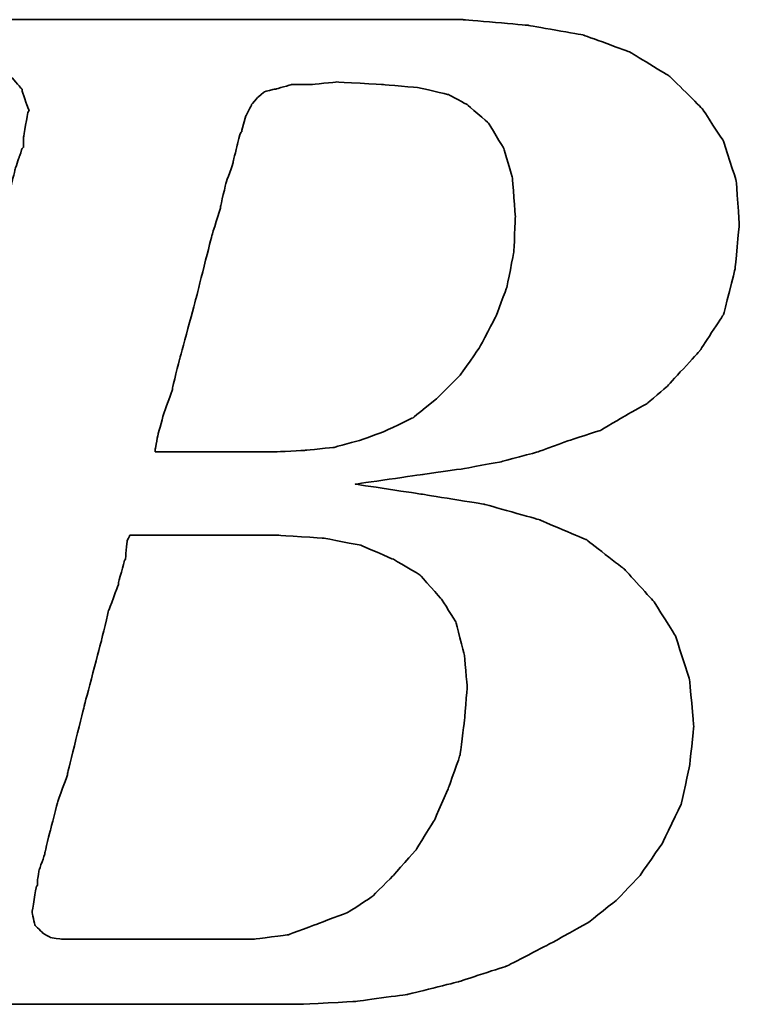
# Model space of a CAD drawing. Header units: millimetres. Extents: x 206 to 363, y 449 to 558.
# Tile 29 of 45: x 325.27 to 326.46, y 514.96 to 516.59. Entities that reach past the tile are written whole.
import ezdxf

# ---------------------------------------------------------------- set-up
doc = ezdxf.new("R2010")
doc.units = ezdxf.units.MM
doc.header["$LTSCALE"] = 0.1
doc.layers.add('DIM', color=4, linetype='CONTINUOUS')
doc.layers.add('layer 1', color=7, linetype='CONTINUOUS')

# ---------------------------------------------------------------- blocks, each defined once
blk = doc.blocks.new('TBI MOTION logo(完整正式版)')
at = {"layer": 'layer 1', "color": 22, "lineweight": 35}
for points, knots in [([(-64.65375, -6.86375), (-64.65375, -6.86375), (-64.84375, -7.29625), (-64.84375, -7.29625), (-64.84375, -7.29625), (-64.84375, -7.29625), (-64.86875, -7.34375), (-64.86875, -7.34375), (-64.86875, -7.34375), (-64.86875, -7.34375), (-64.86875, -7.36875), (-64.86875, -7.36875), (-64.86875, -7.36875), (-64.86875, -7.36875), (-65.15375, -7.65375), (-65.15375, -7.65375), (-65.15375, -7.65375), (-65.15375, -7.65375), (-65.17875, -7.65375), (-65.17875, -7.65375), (-65.17875, -7.65375), (-65.17875, -7.65375), (-65.20375, -7.67875), (-65.20375, -7.67875), (-65.20375, -7.67875), (-65.20375, -7.67875), (-65.58875, -7.87125), (-65.58875, -7.87125), (-65.58875, -7.87125), (-65.58875, -7.87125), (-65.63375, -7.87125), (-65.63375, -7.87125), (-65.63375, -7.87125), (-65.63375, -7.87125), (-65.65875, -7.89375), (-65.65875, -7.89375), (-65.65875, -7.89375), (-65.65875, -7.89375), (-66.09375, -7.94375), (-66.09375, -7.94375), (-66.09375, -7.94375), (-66.09375, -7.94375), (-66.11375, -7.94375), (-66.11375, -7.94375), (-66.11375, -7.94375), (-66.11375, -7.94375), (-66.16375, -7.94375), (-66.16375, -7.94375), (-66.16375, -7.94375), (-66.16375, -7.94375), (-66.30875, -7.94375), (-66.30875, -7.94375), (-66.30875, -7.94375), (-66.30875, -7.94375), (-66.69375, -7.94375), (-66.69375, -7.94375), (-66.69375, -7.94375), (-66.69375, -7.94375), (-67.07375, -7.94375), (-67.07375, -7.94375), (-67.07375, -7.94375), (-67.07375, -7.94375), (-67.12375, -7.94375), (-67.12375, -7.94375), (-67.12375, -7.94375), (-67.12375, -7.94375), (-67.12375, -7.96625), (-67.12375, -7.96625), (-67.12375, -7.96625), (-67.12375, -7.96625), (-67.14875, -7.99125), (-67.14875, -7.99125), (-67.14875, -7.99125), (-67.14875, -7.99125), (-67.24375, -8.34875), (-67.24375, -8.34875), (-67.24375, -8.34875), (-67.24375, -8.34875), (-67.31375, -8.68625), (-67.31375, -8.68625), (-67.31375, -8.68625), (-67.31375, -8.68625), (-67.26875, -8.68625), (-67.26875, -8.68625), (-67.26875, -8.68625), (-67.26875, -8.68625), (-67.07375, -8.68625), (-67.07375, -8.68625), (-67.07375, -8.68625), (-67.07375, -8.68625), (-66.54875, -8.68625), (-66.54875, -8.68625), (-66.54875, -8.68625), (-66.54875, -8.68625), (-65.82625, -8.68625), (-65.82625, -8.68625), (-65.82625, -8.68625), (-65.82625, -8.68625), (-65.01375, -8.68625), (-65.01375, -8.68625), (-65.01375, -8.68625), (-65.01375, -8.68625), (-64.05375, -8.68625), (-64.05375, -8.68625), (-64.05375, -8.68625), (-64.05375, -8.68625), (-62.08375, -8.68625), (-62.08375, -8.68625), (-62.08375, -8.68625), (-62.08375, -8.68625), (-60.06875, -8.68625), (-60.06875, -8.68625), (-60.06875, -8.68625), (-60.06875, -8.68625), (-59.10875, -8.68625), (-59.10875, -8.68625), (-59.10875, -8.68625), (-59.10875, -8.68625), (-58.29375, -8.68625), (-58.29375, -8.68625), (-58.29375, -8.68625), (-58.29375, -8.68625), (-57.57375, -8.68625), (-57.57375, -8.68625), (-57.57375, -8.68625), (-57.57375, -8.68625), (-57.04875, -8.68625), (-57.04875, -8.68625), (-57.04875, -8.68625), (-57.04875, -8.68625), (-56.85375, -8.68625), (-56.85375, -8.68625), (-56.85375, -8.68625), (-56.85375, -8.68625), (-56.70875, -8.68625), (-56.70875, -8.68625), (-56.70875, -8.68625), (-56.70875, -8.68625), (-56.61375, -8.68625), (-56.61375, -8.68625), (-56.61375, -8.68625), (-56.61375, -8.68625), (-56.56875, -8.68625), (-56.56875, -8.68625), (-56.56875, -8.68625), (-56.56875, -8.68625), (-55.65375, -8.63875), (-55.65375, -8.63875), (-55.65375, -8.63875), (-55.65375, -8.63875), (-54.76875, -8.51875), (-54.76875, -8.51875), (-54.76875, -8.51875), (-54.76875, -8.51875), (-53.90375, -8.30375), (-53.90375, -8.30375), (-53.90375, -8.30375), (-53.90375, -8.30375), (-53.08875, -8.03875), (-53.08875, -8.03875), (-53.08875, -8.03875), (-53.08875, -8.03875), (-52.34375, -7.65375), (-52.34375, -7.65375), (-52.34375, -7.65375), (-52.34375, -7.65375), (-51.69875, -7.29625), (-51.69875, -7.29625), (-51.69875, -7.29625), (-51.69875, -7.29625), (-51.21875, -6.91125), (-51.21875, -6.91125), (-51.21875, -6.91125), (-51.21875, -6.91125), (-50.83375, -6.50375), (-50.83375, -6.50375), (-50.83375, -6.50375), (-50.83375, -6.50375), (-50.44875, -5.94875), (-50.44875, -5.94875), (-50.44875, -5.94875), (-50.44875, -5.94875), (-50.13875, -5.30375), (-50.13875, -5.30375), (-50.13875, -5.30375), (-50.13875, -5.30375), (-49.99375, -4.65375), (-49.99375, -4.65375), (-49.99375, -4.65375), (-49.99375, -4.65375), (-49.92375, -3.98375), (-49.92375, -3.98375), (-49.92375, -3.98375), (-49.92375, -3.98375), (-49.99375, -3.19374), (-49.99375, -3.19374), (-49.99375, -3.19374), (-49.99375, -3.19374), (-50.23374, -2.44874), (-50.23374, -2.44874), (-50.23374, -2.44874), (-50.23374, -2.44874), (-50.59375, -1.87374), (-50.59375, -1.87374), (-50.59375, -1.87374), (-50.59375, -1.87374), (-51.09875, -1.31874), (-51.09875, -1.31874), (-51.09875, -1.31874), (-51.09875, -1.31874), (-51.74375, -0.81875), (-51.74375, -0.81875), (-51.74375, -0.81875), (-51.74375, -0.81875), (-52.53875, -0.48125), (-52.53875, -0.48125), (-52.53875, -0.48125), (-52.53875, -0.48125), (-53.47375, -0.21875), (-53.47375, -0.21875), (-53.47375, -0.21875), (-53.47375, -0.21875), (-54.52875, -0.04874), (-54.52875, -0.04874), (-54.52875, -0.04874), (-54.52875, -0.04874), (-55.65375, 0.12125), (-55.65375, 0.12125), (-55.65375, 0.12125), (-55.65375, 0.12125), (-54.50375, 0.28624), (-54.50375, 0.28624), (-54.50375, 0.28624), (-54.50375, 0.28624), (-53.83375, 0.38124), (-53.83375, 0.38124), (-53.83375, 0.38124), (-53.83375, 0.38124), (-53.18375, 0.50125), (-53.18375, 0.50125), (-53.18375, 0.50125), (-53.18375, 0.50125), (-52.55875, 0.66874), (-52.55875, 0.66874), (-52.55875, 0.66874), (-52.55875, 0.66874), (-52.03375, 0.86124), (-52.03375, 0.86124), (-52.03375, 0.86124), (-52.03375, 0.86124), (-51.50374, 1.03124), (-51.50374, 1.03124), (-51.50374, 1.03124), (-51.50374, 1.03124), (-51.09875, 1.27125), (-51.09875, 1.27125), (-51.09875, 1.27125), (-51.09875, 1.27125), (-50.71375, 1.48624), (-50.71375, 1.48624), (-50.71375, 1.48624), (-50.71375, 1.48624), (-50.37625, 1.77625), (-50.37625, 1.77625), (-50.37625, 1.77625), (-50.37625, 1.77625), (-49.82375, 2.37625), (-49.82375, 2.37625), (-49.82375, 2.37625), (-49.82375, 2.37625), (-49.41875, 2.99625), (-49.41875, 2.99625), (-49.41875, 2.99625), (-49.41875, 2.99625), (-49.22375, 3.76625), (-49.22375, 3.76625), (-49.22375, 3.76625), (-49.22375, 3.76625), (-49.15375, 4.50874), (-49.15375, 4.50874), (-49.15375, 4.50874), (-49.15375, 4.50874), (-49.20375, 5.25125), (-49.20375, 5.25125), (-49.20375, 5.25125), (-49.20375, 5.25125), (-49.41875, 5.92625), (-49.41875, 5.92625), (-49.41875, 5.92625), (-49.41875, 5.92625), (-49.77875, 6.47625), (-49.77875, 6.47625), (-49.77875, 6.47625), (-49.77875, 6.47625), (-50.33125, 7.02624), (-50.33125, 7.02624), (-50.33125, 7.02624), (-50.33125, 7.02624), (-51.00125, 7.43625), (-51.00125, 7.43625), (-51.00125, 7.43625), (-51.00125, 7.43625), (-51.79375, 7.72625), (-51.79375, 7.72625), (-51.79375, 7.72625), (-51.79375, 7.72625), (-52.72875, 7.89124), (-52.72875, 7.89124), (-52.72875, 7.89124), (-52.72875, 7.89124), (-53.83375, 7.98625), (-53.83375, 7.98625), (-53.83375, 7.98625), (-53.83375, 7.98625), (-53.92875, 7.98625), (-53.92875, 7.98625), (-53.92875, 7.98625), (-53.92875, 7.98625), (-54.26375, 7.98625), (-54.26375, 7.98625), (-54.26375, 7.98625), (-54.26375, 7.98625), (-54.74375, 7.98625), (-54.74375, 7.98625), (-54.74375, 7.98625), (-54.74375, 7.98625), (-55.36875, 7.98625), (-55.36875, 7.98625), (-55.36875, 7.98625), (-55.36875, 7.98625), (-56.13375, 7.98625), (-56.13375, 7.98625), (-56.13375, 7.98625), (-56.13375, 7.98625), (-56.94875, 7.98625), (-56.94875, 7.98625), (-56.94875, 7.98625), (-56.94875, 7.98625), (-58.77625, 7.98625), (-58.77625, 7.98625), (-58.77625, 7.98625), (-58.77625, 7.98625), (-60.59875, 7.98625), (-60.59875, 7.98625), (-60.59875, 7.98625), (-60.59875, 7.98625), (-61.41375, 7.98625), (-61.41375, 7.98625), (-61.41375, 7.98625), (-61.41375, 7.98625), (-62.17875, 7.98625), (-62.17875, 7.98625), (-62.17875, 7.98625), (-62.17875, 7.98625), (-62.80375, 7.98625), (-62.80375, 7.98625), (-62.80375, 7.98625), (-62.80375, 7.98625), (-63.30625, 7.98625), (-63.30625, 7.98625), (-63.30625, 7.98625), (-63.30625, 7.98625), (-63.57375, 7.98625), (-63.57375, 7.98625), (-63.57375, 7.98625), (-63.57375, 7.98625), (-63.57375, 7.96375), (-63.57375, 7.96375), (-63.57375, 7.96375), (-63.57375, 7.96375), (-63.59875, 7.94125), (-63.59875, 7.94125), (-63.59875, 7.94125), (-63.59875, 7.94125), (-63.69375, 7.55625), (-63.69375, 7.55625), (-63.69375, 7.55625), (-63.69375, 7.55625), (-63.76375, 7.24624), (-63.76375, 7.24624), (-63.76375, 7.24624), (-63.76375, 7.24624), (-63.23875, 7.24624), (-63.23875, 7.24624), (-63.23875, 7.24624), (-63.23875, 7.24624), (-62.75875, 7.24624), (-62.75875, 7.24624), (-62.75875, 7.24624), (-62.75875, 7.24624), (-62.61125, 7.24624), (-62.61125, 7.24624), (-62.61125, 7.24624), (-62.61125, 7.24624), (-62.56625, 7.24624), (-62.56625, 7.24624), (-62.56625, 7.24624), (-62.56625, 7.24624), (-62.22875, 7.24624), (-62.22875, 7.24624), (-62.22875, 7.24624), (-62.22875, 7.24624), (-62.20375, 7.24624), (-62.20375, 7.24624), (-62.20375, 7.24624), (-62.20375, 7.24624), (-62.17875, 7.21875), (-62.17875, 7.21875), (-62.17875, 7.21875), (-62.17875, 7.21875), (-61.96375, 7.17125), (-61.96375, 7.17125), (-61.96375, 7.17125), (-61.96375, 7.17125), (-61.72375, 7.12624), (-61.72375, 7.12624), (-61.72375, 7.12624), (-61.72375, 7.12624), (-61.70375, 7.12624), (-61.70375, 7.12624), (-61.70375, 7.12624), (-61.70375, 7.12624), (-61.55875, 7.07624), (-61.55875, 7.07624), (-61.55875, 7.07624), (-61.55875, 7.07624), (-61.50875, 7.07624), (-61.50875, 7.07624), (-61.50875, 7.07624), (-61.50875, 7.07624), (-61.48375, 7.02624), (-61.48375, 7.02624), (-61.48375, 7.02624), (-61.48375, 7.02624), (-61.31875, 6.83375), (-61.31875, 6.83375), (-61.31875, 6.83375), (-61.31875, 6.83375), (-61.29375, 6.81125), (-61.29375, 6.81125), (-61.29375, 6.81125), (-61.29375, 6.81125), (-61.29375, 6.78625), (-61.29375, 6.78625), (-61.29375, 6.78625), (-61.29375, 6.78625), (-61.19875, 6.50124), (-61.19875, 6.50124), (-61.19875, 6.50124), (-61.19875, 6.50124), (-61.17375, 6.45124), (-61.17375, 6.45124), (-61.17375, 6.45124), (-61.17375, 6.45124), (-61.19875, 6.40625), (-61.19875, 6.40625), (-61.19875, 6.40625), (-61.19875, 6.40625), (-61.26875, 5.99624), (-61.26875, 5.99624), (-61.26875, 5.99624), (-61.26875, 5.99624), (-61.26875, 5.85125), (-61.26875, 5.85125), (-61.26875, 5.85125), (-61.26875, 5.85125), (-61.26875, 5.82625), (-61.26875, 5.82625), (-61.26875, 5.82625), (-61.26875, 5.82625), (-61.29375, 5.80625), (-61.29375, 5.80625), (-61.29375, 5.80625), (-61.29375, 5.80625), (-61.34125, 5.66125), (-61.34125, 5.66125), (-61.34125, 5.66125), (-61.34125, 5.66125), (-61.41375, 5.44625), (-61.41375, 5.44625), (-61.41375, 5.44625), (-61.41375, 5.44625), (-61.48375, 5.15625), (-61.48375, 5.15625), (-61.48375, 5.15625), (-61.48375, 5.15625), (-61.58375, 4.82124), (-61.58375, 4.82124), (-61.58375, 4.82124), (-61.58375, 4.82124), (-61.79875, 4.00375), (-61.79875, 4.00375), (-61.79875, 4.00375), (-61.79875, 4.00375), (-62.05875, 2.99625), (-62.05875, 2.99625), (-62.05875, 2.99625), (-62.05875, 2.99625), (-62.34875, 1.91625), (-62.34875, 1.91625), (-62.34875, 1.91625), (-62.34875, 1.91625), (-62.97375, -0.41124), (-62.97375, -0.41124), (-62.97375, -0.41124), (-62.97375, -0.41124), (-63.59875, -2.75875), (-63.59875, -2.75875), (-63.59875, -2.75875), (-63.59875, -2.75875), (-63.88375, -3.86374), (-63.88375, -3.86374), (-63.88375, -3.86374), (-63.88375, -3.86374), (-64.14875, -4.82374), (-64.14875, -4.82374), (-64.14875, -4.82374), (-64.14875, -4.82374), (-64.36375, -5.64125), (-64.36375, -5.64125), (-64.36375, -5.64125), (-64.36375, -5.64125), (-64.43625, -5.97625), (-64.43625, -5.97625), (-64.43625, -5.97625), (-64.43625, -5.97625), (-64.50875, -6.28625), (-64.50875, -6.28625), (-64.50875, -6.28625), (-64.50875, -6.28625), (-64.50875, -6.30875), (-64.50875, -6.30875), (-64.50875, -6.30875), (-64.50875, -6.30875), (-64.57875, -6.50375), (-64.57875, -6.50375), (-64.57875, -6.50375), (-64.57875, -6.50375), (-64.62875, -6.69625), (-64.62875, -6.69625), (-64.62875, -6.69625), (-64.62875, -6.69625), (-64.62875, -6.76875), (-64.62875, -6.76875), (-64.62875, -6.76875), (-64.62875, -6.76875), (-64.62875, -6.81375), (-64.62875, -6.81375), (-64.62875, -6.81375), (-64.62875, -6.81375), (-64.62875, -6.83875), (-64.62875, -6.83875), (-64.62875, -6.83875), (-64.62875, -6.83875), (-64.65375, -6.86375), (-64.65375, -6.86375)], [0, 0, 0, 0, 0.00719424, 0.00719424, 0.00719424, 0.00719425, 0.01438849, 0.01438849, 0.01438849, 0.0143885, 0.02158273, 0.02158273, 0.02158273, 0.02158274, 0.02877698, 0.02877698, 0.02877698, 0.02877699, 0.03597122, 0.03597122, 0.03597122, 0.03597123, 0.04316547, 0.04316547, 0.04316547, 0.04316548, 0.05035971, 0.05035971, 0.05035971, 0.05035972, 0.05755396, 0.05755396, 0.05755396, 0.05755397, 0.0647482, 0.0647482, 0.0647482, 0.06474821, 0.07194245, 0.07194245, 0.07194245, 0.07194246, 0.07913669, 0.07913669, 0.07913669, 0.0791367, 0.08633094, 0.08633094, 0.08633094, 0.08633095, 0.09352518, 0.09352518, 0.09352518, 0.09352519, 0.10071942, 0.10071942, 0.10071942, 0.10071943, 0.10791367, 0.10791367, 0.10791367, 0.10791368, 0.11510791, 0.11510791, 0.11510791, 0.11510792, 0.12230216, 0.12230216, 0.12230216, 0.12230217, 0.1294964, 0.1294964, 0.1294964, 0.12949641, 0.13669065, 0.13669065, 0.13669065, 0.13669066, 0.14388489, 0.14388489, 0.14388489, 0.1438849, 0.15107914, 0.15107914, 0.15107914, 0.15107915, 0.15827338, 0.15827338, 0.15827338, 0.15827339, 0.16546763, 0.16546763, 0.16546763, 0.16546764, 0.17266187, 0.17266187, 0.17266187, 0.17266188, 0.17985612, 0.17985612, 0.17985612, 0.17985613, 0.18705036, 0.18705036, 0.18705036, 0.18705037, 0.1942446, 0.1942446, 0.1942446, 0.19424461, 0.20143885, 0.20143885, 0.20143885, 0.20143886, 0.20863309, 0.20863309, 0.20863309, 0.2086331, 0.21582734, 0.21582734, 0.21582734, 0.21582735, 0.22302158, 0.22302158, 0.22302158, 0.22302159, 0.23021583, 0.23021583, 0.23021583, 0.23021584, 0.23741007, 0.23741007, 0.23741007, 0.23741008, 0.24460432, 0.24460432, 0.24460432, 0.24460433, 0.25179856, 0.25179856, 0.25179856, 0.25179857, 0.25899281, 0.25899281, 0.25899281, 0.25899282, 0.26618705, 0.26618705, 0.26618705, 0.26618706, 0.27338129, 0.27338129, 0.27338129, 0.2733813, 0.28057554, 0.28057554, 0.28057554, 0.28057555, 0.28776978, 0.28776978, 0.28776978, 0.28776979, 0.29496403, 0.29496403, 0.29496403, 0.29496404, 0.30215827, 0.30215827, 0.30215827, 0.30215828, 0.30935252, 0.30935252, 0.30935252, 0.30935253, 0.31654676, 0.31654676, 0.31654676, 0.31654677, 0.32374101, 0.32374101, 0.32374101, 0.32374102, 0.33093525, 0.33093525, 0.33093525, 0.33093526, 0.3381295, 0.3381295, 0.3381295, 0.33812951, 0.34532374, 0.34532374, 0.34532374, 0.34532375, 0.35251799, 0.35251799, 0.35251799, 0.352518, 0.35971223, 0.35971223, 0.35971223, 0.35971224, 0.36690647, 0.36690647, 0.36690647, 0.36690648, 0.37410072, 0.37410072, 0.37410072, 0.37410073, 0.38129496, 0.38129496, 0.38129496, 0.38129497, 0.38848921, 0.38848921, 0.38848921, 0.38848922, 0.39568345, 0.39568345, 0.39568345, 0.39568346, 0.4028777, 0.4028777, 0.4028777, 0.40287771, 0.41007194, 0.41007194, 0.41007194, 0.41007195, 0.41726619, 0.41726619, 0.41726619, 0.4172662, 0.42446043, 0.42446043, 0.42446043, 0.42446044, 0.43165468, 0.43165468, 0.43165468, 0.43165469, 0.43884892, 0.43884892, 0.43884892, 0.43884893, 0.44604317, 0.44604317, 0.44604317, 0.44604318, 0.45323741, 0.45323741, 0.45323741, 0.45323742, 0.46043165, 0.46043165, 0.46043165, 0.46043166, 0.4676259, 0.4676259, 0.4676259, 0.46762591, 0.47482014, 0.47482014, 0.47482014, 0.47482015, 0.48201439, 0.48201439, 0.48201439, 0.4820144, 0.48920863, 0.48920863, 0.48920863, 0.48920864, 0.49640288, 0.49640288, 0.49640288, 0.49640289, 0.50359712, 0.50359712, 0.50359712, 0.50359713, 0.51079137, 0.51079137, 0.51079137, 0.51079138, 0.51798561, 0.51798561, 0.51798561, 0.51798562, 0.52517986, 0.52517986, 0.52517986, 0.52517987, 0.5323741, 0.5323741, 0.5323741, 0.53237411, 0.53956835, 0.53956835, 0.53956835, 0.53956836, 0.54676259, 0.54676259, 0.54676259, 0.5467626, 0.55395683, 0.55395683, 0.55395683, 0.55395684, 0.56115108, 0.56115108, 0.56115108, 0.56115109, 0.56834532, 0.56834532, 0.56834532, 0.56834533, 0.57553957, 0.57553957, 0.57553957, 0.57553958, 0.58273381, 0.58273381, 0.58273381, 0.58273382, 0.58992806, 0.58992806, 0.58992806, 0.58992807, 0.5971223, 0.5971223, 0.5971223, 0.59712231, 0.60431655, 0.60431655, 0.60431655, 0.60431656, 0.61151079, 0.61151079, 0.61151079, 0.6115108, 0.61870504, 0.61870504, 0.61870504, 0.61870505, 0.62589928, 0.62589928, 0.62589928, 0.62589929, 0.63309353, 0.63309353, 0.63309353, 0.63309354, 0.64028777, 0.64028777, 0.64028777, 0.64028778, 0.64748201, 0.64748201, 0.64748201, 0.64748202, 0.65467626, 0.65467626, 0.65467626, 0.65467627, 0.6618705, 0.6618705, 0.6618705, 0.66187051, 0.66906475, 0.66906475, 0.66906475, 0.66906476, 0.67625899, 0.67625899, 0.67625899, 0.676259, 0.68345324, 0.68345324, 0.68345324, 0.68345325, 0.69064748, 0.69064748, 0.69064748, 0.69064749, 0.69784173, 0.69784173, 0.69784173, 0.69784174, 0.70503597, 0.70503597, 0.70503597, 0.70503598, 0.71223022, 0.71223022, 0.71223022, 0.71223023, 0.71942446, 0.71942446, 0.71942446, 0.71942447, 0.72661871, 0.72661871, 0.72661871, 0.72661872, 0.73381295, 0.73381295, 0.73381295, 0.73381296, 0.74100719, 0.74100719, 0.74100719, 0.7410072, 0.74820144, 0.74820144, 0.74820144, 0.74820145, 0.75539568, 0.75539568, 0.75539568, 0.75539569, 0.76258993, 0.76258993, 0.76258993, 0.76258994, 0.76978417, 0.76978417, 0.76978417, 0.76978418, 0.77697842, 0.77697842, 0.77697842, 0.77697843, 0.78417266, 0.78417266, 0.78417266, 0.78417267, 0.79136691, 0.79136691, 0.79136691, 0.79136692, 0.79856115, 0.79856115, 0.79856115, 0.79856116, 0.8057554, 0.8057554, 0.8057554, 0.80575541, 0.81294964, 0.81294964, 0.81294964, 0.81294965, 0.82014388, 0.82014388, 0.82014388, 0.82014389, 0.82733813, 0.82733813, 0.82733813, 0.82733814, 0.83453237, 0.83453237, 0.83453237, 0.83453238, 0.84172662, 0.84172662, 0.84172662, 0.84172663, 0.84892086, 0.84892086, 0.84892086, 0.84892087, 0.85611511, 0.85611511, 0.85611511, 0.85611512, 0.86330935, 0.86330935, 0.86330935, 0.86330936, 0.8705036, 0.8705036, 0.8705036, 0.87050361, 0.87769784, 0.87769784, 0.87769784, 0.87769785, 0.88489209, 0.88489209, 0.88489209, 0.8848921, 0.89208633, 0.89208633, 0.89208633, 0.89208634, 0.89928058, 0.89928058, 0.89928058, 0.89928059, 0.90647482, 0.90647482, 0.90647482, 0.90647483, 0.91366906, 0.91366906, 0.91366906, 0.91366907, 0.92086331, 0.92086331, 0.92086331, 0.92086332, 0.92805755, 0.92805755, 0.92805755, 0.92805756, 0.9352518, 0.9352518, 0.9352518, 0.93525181, 0.94244604, 0.94244604, 0.94244604, 0.94244605, 0.94964029, 0.94964029, 0.94964029, 0.9496403, 0.95683453, 0.95683453, 0.95683453, 0.95683454, 0.96402878, 0.96402878, 0.96402878, 0.96402879, 0.97122302, 0.97122302, 0.97122302, 0.97122303, 0.97841727, 0.97841727, 0.97841727, 0.97841728, 0.98561151, 0.98561151, 0.98561151, 0.98561152, 0.99280576, 0.99280576, 0.99280576, 0.99280577, 1, 1, 1, 1]), ([(-57.50375, 6.35625), (-57.50375, 6.35625), (-57.57375, 6.11625), (-57.57375, 6.11625), (-57.57375, 6.11625), (-57.57375, 6.11625), (-57.57375, 6.09125), (-57.57375, 6.09125), (-57.57375, 6.09125), (-57.57375, 6.09125), (-57.59875, 6.06625), (-57.59875, 6.06625), (-57.59875, 6.06625), (-57.59875, 6.06625), (-57.64875, 5.87625), (-57.64875, 5.87625), (-57.64875, 5.87625), (-57.64875, 5.87625), (-57.71875, 5.58875), (-57.71875, 5.58875), (-57.71875, 5.58875), (-57.71875, 5.58875), (-57.71875, 5.56625), (-57.71875, 5.56625), (-57.71875, 5.56625), (-57.71875, 5.56625), (-57.83875, 5.23125), (-57.83875, 5.23125), (-57.83875, 5.23125), (-57.83875, 5.23125), (-57.93625, 4.82124), (-57.93625, 4.82124), (-57.93625, 4.82124), (-57.93625, 4.82124), (-57.93625, 4.79624), (-57.93625, 4.79624), (-57.93625, 4.79624), (-57.93625, 4.79624), (-58.07875, 4.34125), (-58.07875, 4.34125), (-58.07875, 4.34125), (-58.07875, 4.34125), (-58.34375, 3.28625), (-58.34375, 3.28625), (-58.34375, 3.28625), (-58.34375, 3.28625), (-58.62875, 2.23124), (-58.62875, 2.23124), (-58.62875, 2.23124), (-58.62875, 2.23124), (-58.74875, 1.75125), (-58.74875, 1.75125), (-58.74875, 1.75125), (-58.74875, 1.75125), (-58.74875, 1.72625), (-58.74875, 1.72625), (-58.74875, 1.72625), (-58.74875, 1.72625), (-58.89375, 1.31625), (-58.89375, 1.31625), (-58.89375, 1.31625), (-58.89375, 1.31625), (-58.98875, 0.98124), (-58.98875, 0.98124), (-58.98875, 0.98124), (-58.98875, 0.98124), (-59.03875, 0.71625), (-59.03875, 0.71625), (-59.03875, 0.71625), (-59.03875, 0.71625), (-59.03875, 0.66874), (-59.03875, 0.66874), (-59.03875, 0.66874), (-59.03875, 0.66874), (-58.91875, 0.66874), (-58.91875, 0.66874), (-58.91875, 0.66874), (-58.91875, 0.66874), (-58.53375, 0.66874), (-58.53375, 0.66874), (-58.53375, 0.66874), (-58.53375, 0.66874), (-58.10375, 0.66874), (-58.10375, 0.66874), (-58.10375, 0.66874), (-58.10375, 0.66874), (-57.66875, 0.66874), (-57.66875, 0.66874), (-57.66875, 0.66874), (-57.66875, 0.66874), (-57.33375, 0.66874), (-57.33375, 0.66874), (-57.33375, 0.66874), (-57.33375, 0.66874), (-57.09375, 0.66874), (-57.09375, 0.66874), (-57.09375, 0.66874), (-57.09375, 0.66874), (-56.99875, 0.66874), (-56.99875, 0.66874), (-56.99875, 0.66874), (-56.99875, 0.66874), (-56.49375, 0.69374), (-56.49375, 0.69374), (-56.49375, 0.69374), (-56.49375, 0.69374), (-56.01375, 0.74374), (-56.01375, 0.74374), (-56.01375, 0.74374), (-56.01375, 0.74374), (-55.58375, 0.86124), (-55.58375, 0.86124), (-55.58375, 0.86124), (-55.58375, 0.86124), (-55.17375, 1.00624), (-55.17375, 1.00624), (-55.17375, 1.00624), (-55.17375, 1.00624), (-54.67375, 1.24625), (-54.67375, 1.24625), (-54.67375, 1.24625), (-54.67375, 1.24625), (-54.26375, 1.58124), (-54.26375, 1.58124), (-54.26375, 1.58124), (-54.26375, 1.58124), (-53.87875, 1.96374), (-53.87875, 1.96374), (-53.87875, 1.96374), (-53.87875, 1.96374), (-53.54375, 2.44625), (-53.54375, 2.44625), (-53.54375, 2.44625), (-53.54375, 2.44625), (-53.27875, 2.95125), (-53.27875, 2.95125), (-53.27875, 2.95125), (-53.27875, 2.95125), (-53.08875, 3.45124), (-53.08875, 3.45124), (-53.08875, 3.45124), (-53.08875, 3.45124), (-52.96875, 4.05124), (-52.96875, 4.05124), (-52.96875, 4.05124), (-52.96875, 4.05124), (-52.94375, 4.65125), (-52.94375, 4.65125), (-52.94375, 4.65125), (-52.94375, 4.65125), (-52.99375, 5.30125), (-52.99375, 5.30125), (-52.99375, 5.30125), (-52.99375, 5.30125), (-53.13875, 5.80625), (-53.13875, 5.80625), (-53.13875, 5.80625), (-53.13875, 5.80625), (-53.39875, 6.23625), (-53.39875, 6.23625), (-53.39875, 6.23625), (-53.39875, 6.23625), (-53.75875, 6.54875), (-53.75875, 6.54875), (-53.75875, 6.54875), (-53.75875, 6.54875), (-54.07375, 6.71625), (-54.07375, 6.71625), (-54.07375, 6.71625), (-54.07375, 6.71625), (-54.57375, 6.83375), (-54.57375, 6.83375), (-54.57375, 6.83375), (-54.57375, 6.83375), (-55.17375, 6.88625), (-55.17375, 6.88625), (-55.17375, 6.88625), (-55.17375, 6.88625), (-55.96875, 6.93125), (-55.96875, 6.93125), (-55.96875, 6.93125), (-55.96875, 6.93125), (-56.39875, 6.88625), (-56.39875, 6.88625), (-56.39875, 6.88625), (-56.39875, 6.88625), (-56.42125, 6.88625), (-56.42125, 6.88625), (-56.42125, 6.88625), (-56.42125, 6.88625), (-56.73375, 6.88625), (-56.73375, 6.88625), (-56.73375, 6.88625), (-56.73375, 6.88625), (-56.99875, 6.81125), (-56.99875, 6.81125), (-56.99875, 6.81125), (-56.99875, 6.81125), (-57.02375, 6.81125), (-57.02375, 6.81125), (-57.02375, 6.81125), (-57.02375, 6.81125), (-57.18875, 6.76625), (-57.18875, 6.76625), (-57.18875, 6.76625), (-57.18875, 6.76625), (-57.30875, 6.66625), (-57.30875, 6.66625), (-57.30875, 6.66625), (-57.30875, 6.66625), (-57.40875, 6.54875), (-57.40875, 6.54875), (-57.40875, 6.54875), (-57.40875, 6.54875), (-57.50375, 6.35625), (-57.50375, 6.35625)], [0, 0, 0, 0, 0.01851852, 0.01851852, 0.01851852, 0.01851853, 0.03703704, 0.03703704, 0.03703704, 0.03703705, 0.05555556, 0.05555556, 0.05555556, 0.05555557, 0.07407407, 0.07407407, 0.07407407, 0.07407408, 0.09259259, 0.09259259, 0.09259259, 0.0925926, 0.11111111, 0.11111111, 0.11111111, 0.11111112, 0.12962963, 0.12962963, 0.12962963, 0.12962964, 0.14814815, 0.14814815, 0.14814815, 0.14814816, 0.16666667, 0.16666667, 0.16666667, 0.16666668, 0.18518519, 0.18518519, 0.18518519, 0.1851852, 0.2037037, 0.2037037, 0.2037037, 0.20370371, 0.22222222, 0.22222222, 0.22222222, 0.22222223, 0.24074074, 0.24074074, 0.24074074, 0.24074075, 0.25925926, 0.25925926, 0.25925926, 0.25925927, 0.27777778, 0.27777778, 0.27777778, 0.27777779, 0.2962963, 0.2962963, 0.2962963, 0.29629631, 0.31481481, 0.31481481, 0.31481481, 0.31481482, 0.33333333, 0.33333333, 0.33333333, 0.33333334, 0.35185185, 0.35185185, 0.35185185, 0.35185186, 0.37037037, 0.37037037, 0.37037037, 0.37037038, 0.38888889, 0.38888889, 0.38888889, 0.3888889, 0.40740741, 0.40740741, 0.40740741, 0.40740742, 0.42592593, 0.42592593, 0.42592593, 0.42592594, 0.44444444, 0.44444444, 0.44444444, 0.44444445, 0.46296296, 0.46296296, 0.46296296, 0.46296297, 0.48148148, 0.48148148, 0.48148148, 0.48148149, 0.5, 0.5, 0.5, 0.50000001, 0.51851852, 0.51851852, 0.51851852, 0.51851853, 0.53703704, 0.53703704, 0.53703704, 0.53703705, 0.55555556, 0.55555556, 0.55555556, 0.55555557, 0.57407407, 0.57407407, 0.57407407, 0.57407408, 0.59259259, 0.59259259, 0.59259259, 0.5925926, 0.61111111, 0.61111111, 0.61111111, 0.61111112, 0.62962963, 0.62962963, 0.62962963, 0.62962964, 0.64814815, 0.64814815, 0.64814815, 0.64814816, 0.66666667, 0.66666667, 0.66666667, 0.66666668, 0.68518519, 0.68518519, 0.68518519, 0.6851852, 0.7037037, 0.7037037, 0.7037037, 0.70370371, 0.72222222, 0.72222222, 0.72222222, 0.72222223, 0.74074074, 0.74074074, 0.74074074, 0.74074075, 0.75925926, 0.75925926, 0.75925926, 0.75925927, 0.77777778, 0.77777778, 0.77777778, 0.77777779, 0.7962963, 0.7962963, 0.7962963, 0.79629631, 0.81481481, 0.81481481, 0.81481481, 0.81481482, 0.83333333, 0.83333333, 0.83333333, 0.83333334, 0.85185185, 0.85185185, 0.85185185, 0.85185186, 0.87037037, 0.87037037, 0.87037037, 0.87037038, 0.88888889, 0.88888889, 0.88888889, 0.8888889, 0.90740741, 0.90740741, 0.90740741, 0.90740742, 0.92592593, 0.92592593, 0.92592593, 0.92592594, 0.94444444, 0.94444444, 0.94444444, 0.94444445, 0.96296296, 0.96296296, 0.96296296, 0.96296297, 0.98148148, 0.98148148, 0.98148148, 0.98148149, 1, 1, 1, 1]), ([(-61.03125, -6.57375), (-61.03125, -6.57375), (-61.03125, -6.67125), (-61.03125, -6.67125), (-61.03125, -6.67125), (-61.03125, -6.67125), (-61.05375, -6.69625), (-61.05375, -6.69625), (-61.05375, -6.69625), (-61.05375, -6.69625), (-61.12375, -7.12875), (-61.12375, -7.12875), (-61.12375, -7.12875), (-61.12375, -7.12875), (-61.07875, -7.34375), (-61.07875, -7.34375), (-61.07875, -7.34375), (-61.07875, -7.34375), (-60.93375, -7.48875), (-60.93375, -7.48875), (-60.93375, -7.48875), (-60.93375, -7.48875), (-60.81375, -7.55625), (-60.81375, -7.55625), (-60.81375, -7.55625), (-60.81375, -7.55625), (-60.62375, -7.58375), (-60.62375, -7.58375), (-60.62375, -7.58375), (-60.62375, -7.58375), (-60.30875, -7.58375), (-60.30875, -7.58375), (-60.30875, -7.58375), (-60.30875, -7.58375), (-59.97375, -7.58375), (-59.97375, -7.58375), (-59.97375, -7.58375), (-59.97375, -7.58375), (-59.87875, -7.58375), (-59.87875, -7.58375), (-59.87875, -7.58375), (-59.87875, -7.58375), (-59.63625, -7.58375), (-59.63625, -7.58375), (-59.63625, -7.58375), (-59.63625, -7.58375), (-58.96875, -7.58375), (-58.96875, -7.58375), (-58.96875, -7.58375), (-58.96875, -7.58375), (-58.29375, -7.58375), (-58.29375, -7.58375), (-58.29375, -7.58375), (-58.29375, -7.58375), (-58.05375, -7.58375), (-58.05375, -7.58375), (-58.05375, -7.58375), (-58.05375, -7.58375), (-57.98375, -7.58375), (-57.98375, -7.58375), (-57.98375, -7.58375), (-57.98375, -7.58375), (-57.35875, -7.58375), (-57.35875, -7.58375), (-57.35875, -7.58375), (-57.35875, -7.58375), (-56.78375, -7.50875), (-56.78375, -7.50875), (-56.78375, -7.50875), (-56.78375, -7.50875), (-56.27875, -7.31875), (-56.27875, -7.31875), (-56.27875, -7.31875), (-56.27875, -7.31875), (-55.77375, -7.12875), (-55.77375, -7.12875), (-55.77375, -7.12875), (-55.77375, -7.12875), (-55.36875, -6.86375), (-55.36875, -6.86375), (-55.36875, -6.86375), (-55.36875, -6.86375), (-55.00875, -6.50375), (-55.00875, -6.50375), (-55.00875, -6.50375), (-55.00875, -6.50375), (-54.62375, -6.06875), (-54.62375, -6.06875), (-54.62375, -6.06875), (-54.62375, -6.06875), (-54.31375, -5.56875), (-54.31375, -5.56875), (-54.31375, -5.56875), (-54.31375, -5.56875), (-54.07375, -5.01625), (-54.07375, -5.01625), (-54.07375, -5.01625), (-54.07375, -5.01625), (-53.87875, -4.46374), (-53.87875, -4.46374), (-53.87875, -4.46374), (-53.87875, -4.46374), (-53.80875, -3.91375), (-53.80875, -3.91375), (-53.80875, -3.91375), (-53.80875, -3.91375), (-53.75875, -3.31375), (-53.75875, -3.31375), (-53.75875, -3.31375), (-53.75875, -3.31375), (-53.80875, -2.75875), (-53.80875, -2.75875), (-53.80875, -2.75875), (-53.80875, -2.75875), (-53.95375, -2.20875), (-53.95375, -2.20875), (-53.95375, -2.20875), (-53.95375, -2.20875), (-54.19375, -1.82625), (-54.19375, -1.82625), (-54.19375, -1.82625), (-54.19375, -1.82625), (-54.55375, -1.41875), (-54.55375, -1.41875), (-54.55375, -1.41875), (-54.55375, -1.41875), (-55.00875, -1.15125), (-55.00875, -1.15125), (-55.00875, -1.15125), (-55.00875, -1.15125), (-55.56125, -0.91375), (-55.56125, -0.91375), (-55.56125, -0.91375), (-55.56125, -0.91375), (-56.18125, -0.79375), (-56.18125, -0.79375), (-56.18125, -0.79375), (-56.18125, -0.79375), (-56.94875, -0.74374), (-56.94875, -0.74374), (-56.94875, -0.74374), (-56.94875, -0.74374), (-56.99875, -0.74374), (-56.99875, -0.74374), (-56.99875, -0.74374), (-56.99875, -0.74374), (-57.09375, -0.74374), (-57.09375, -0.74374), (-57.09375, -0.74374), (-57.09375, -0.74374), (-57.38375, -0.74374), (-57.38375, -0.74374), (-57.38375, -0.74374), (-57.38375, -0.74374), (-57.76875, -0.74374), (-57.76875, -0.74374), (-57.76875, -0.74374), (-57.76875, -0.74374), (-58.24625, -0.74374), (-58.24625, -0.74374), (-58.24625, -0.74374), (-58.24625, -0.74374), (-58.72875, -0.74374), (-58.72875, -0.74374), (-58.72875, -0.74374), (-58.72875, -0.74374), (-59.20875, -0.74374), (-59.20875, -0.74374), (-59.20875, -0.74374), (-59.20875, -0.74374), (-59.46875, -0.74374), (-59.46875, -0.74374), (-59.46875, -0.74374), (-59.46875, -0.74374), (-59.51625, -0.83875), (-59.51625, -0.83875), (-59.51625, -0.83875), (-59.51625, -0.83875), (-59.54375, -1.15125), (-59.54375, -1.15125), (-59.54375, -1.15125), (-59.54375, -1.15125), (-59.56375, -1.17874), (-59.56375, -1.17874), (-59.56375, -1.17874), (-59.56375, -1.17874), (-59.66375, -1.55875), (-59.66375, -1.55875), (-59.66375, -1.55875), (-59.66375, -1.55875), (-59.66375, -1.58375), (-59.66375, -1.58375), (-59.66375, -1.58375), (-59.66375, -1.58375), (-59.82875, -2.01874), (-59.82875, -2.01874), (-59.82875, -2.01874), (-59.82875, -2.01874), (-59.94875, -2.52125), (-59.94875, -2.52125), (-59.94875, -2.52125), (-59.94875, -2.52125), (-60.23875, -3.62375), (-60.23875, -3.62375), (-60.23875, -3.62375), (-60.23875, -3.62375), (-60.52375, -4.77624), (-60.52375, -4.77624), (-60.52375, -4.77624), (-60.52375, -4.77624), (-60.52375, -4.79874), (-60.52375, -4.79874), (-60.52375, -4.79874), (-60.52375, -4.79874), (-60.69125, -5.25375), (-60.69125, -5.25375), (-60.69125, -5.25375), (-60.69125, -5.25375), (-60.81375, -5.73625), (-60.81375, -5.73625), (-60.81375, -5.73625), (-60.81375, -5.73625), (-60.90875, -6.11875), (-60.90875, -6.11875), (-60.90875, -6.11875), (-60.90875, -6.11875), (-60.90875, -6.14375), (-60.90875, -6.14375), (-60.90875, -6.14375), (-60.90875, -6.14375), (-61.00375, -6.40875), (-61.00375, -6.40875), (-61.00375, -6.40875), (-61.00375, -6.40875), (-61.03125, -6.57375), (-61.03125, -6.57375)], [0, 0, 0, 0, 0.01694915, 0.01694915, 0.01694915, 0.01694916, 0.03389831, 0.03389831, 0.03389831, 0.03389832, 0.05084746, 0.05084746, 0.05084746, 0.05084747, 0.06779661, 0.06779661, 0.06779661, 0.06779662, 0.08474576, 0.08474576, 0.08474576, 0.08474577, 0.10169492, 0.10169492, 0.10169492, 0.10169493, 0.11864407, 0.11864407, 0.11864407, 0.11864408, 0.13559322, 0.13559322, 0.13559322, 0.13559323, 0.15254237, 0.15254237, 0.15254237, 0.15254238, 0.16949153, 0.16949153, 0.16949153, 0.16949154, 0.18644068, 0.18644068, 0.18644068, 0.18644069, 0.20338983, 0.20338983, 0.20338983, 0.20338984, 0.22033898, 0.22033898, 0.22033898, 0.22033899, 0.23728814, 0.23728814, 0.23728814, 0.23728815, 0.25423729, 0.25423729, 0.25423729, 0.2542373, 0.27118644, 0.27118644, 0.27118644, 0.27118645, 0.28813559, 0.28813559, 0.28813559, 0.2881356, 0.30508475, 0.30508475, 0.30508475, 0.30508476, 0.3220339, 0.3220339, 0.3220339, 0.32203391, 0.33898305, 0.33898305, 0.33898305, 0.33898306, 0.3559322, 0.3559322, 0.3559322, 0.35593221, 0.37288136, 0.37288136, 0.37288136, 0.37288137, 0.38983051, 0.38983051, 0.38983051, 0.38983052, 0.40677966, 0.40677966, 0.40677966, 0.40677967, 0.42372881, 0.42372881, 0.42372881, 0.42372882, 0.44067797, 0.44067797, 0.44067797, 0.44067798, 0.45762712, 0.45762712, 0.45762712, 0.45762713, 0.47457627, 0.47457627, 0.47457627, 0.47457628, 0.49152542, 0.49152542, 0.49152542, 0.49152543, 0.50847458, 0.50847458, 0.50847458, 0.50847459, 0.52542373, 0.52542373, 0.52542373, 0.52542374, 0.54237288, 0.54237288, 0.54237288, 0.54237289, 0.55932203, 0.55932203, 0.55932203, 0.55932204, 0.57627119, 0.57627119, 0.57627119, 0.5762712, 0.59322034, 0.59322034, 0.59322034, 0.59322035, 0.61016949, 0.61016949, 0.61016949, 0.6101695, 0.62711864, 0.62711864, 0.62711864, 0.62711865, 0.6440678, 0.6440678, 0.6440678, 0.64406781, 0.66101695, 0.66101695, 0.66101695, 0.66101696, 0.6779661, 0.6779661, 0.6779661, 0.67796611, 0.69491525, 0.69491525, 0.69491525, 0.69491526, 0.71186441, 0.71186441, 0.71186441, 0.71186442, 0.72881356, 0.72881356, 0.72881356, 0.72881357, 0.74576271, 0.74576271, 0.74576271, 0.74576272, 0.76271186, 0.76271186, 0.76271186, 0.76271187, 0.77966102, 0.77966102, 0.77966102, 0.77966103, 0.79661017, 0.79661017, 0.79661017, 0.79661018, 0.81355932, 0.81355932, 0.81355932, 0.81355933, 0.83050847, 0.83050847, 0.83050847, 0.83050848, 0.84745763, 0.84745763, 0.84745763, 0.84745764, 0.86440678, 0.86440678, 0.86440678, 0.86440679, 0.88135593, 0.88135593, 0.88135593, 0.88135594, 0.89830508, 0.89830508, 0.89830508, 0.89830509, 0.91525424, 0.91525424, 0.91525424, 0.91525425, 0.93220339, 0.93220339, 0.93220339, 0.9322034, 0.94915254, 0.94915254, 0.94915254, 0.94915255, 0.96610169, 0.96610169, 0.96610169, 0.9661017, 0.98305085, 0.98305085, 0.98305085, 0.98305086, 1, 1, 1, 1])]:
    blk.add_open_spline(points, degree=3, knots=knots, dxfattribs=at)

msp = doc.modelspace()

# ---------------------------------------------------------------- block references
at = {"layer": 'DIM', "color": 7, "xscale": 0.0980771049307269, "yscale": 0.0980771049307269, "zscale": 0.0980771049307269}
msp.add_blockref('TBI MOTION logo(完整正式版)', (331.2822, 515.8098), dxfattribs=at)

doc.saveas('drawing.dxf')
